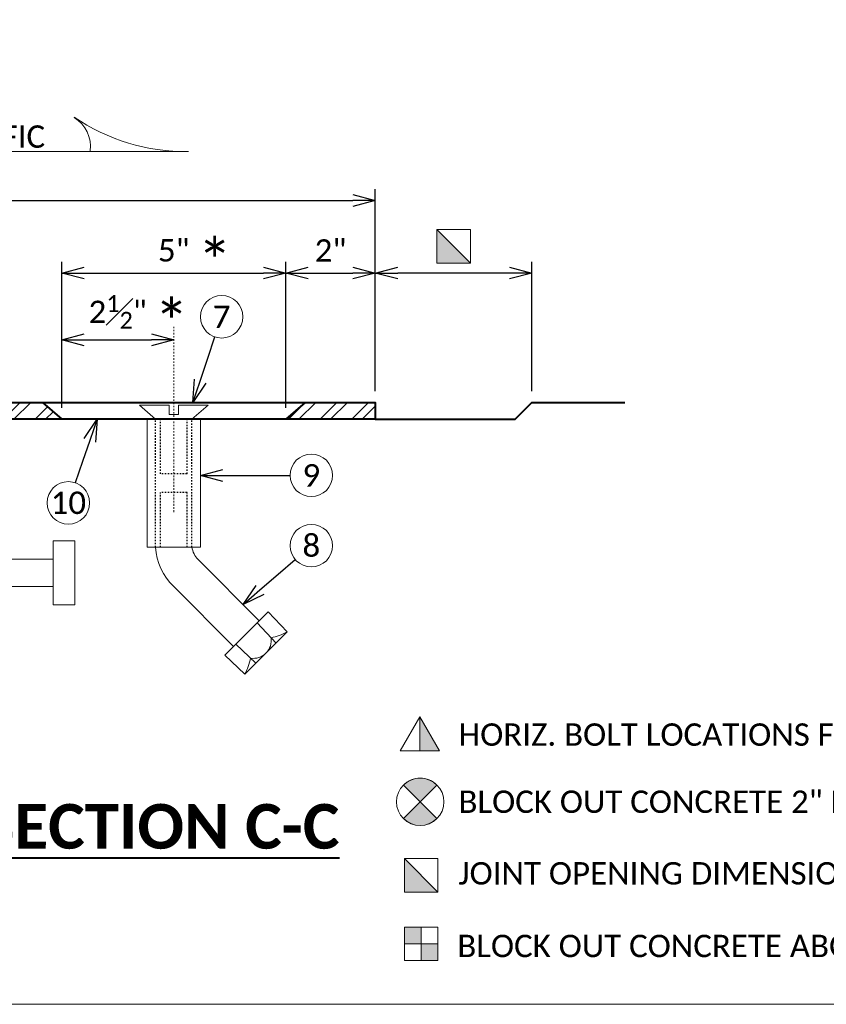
# Model space of a CAD drawing. Header units: metres. Extents: x -138 to 797, y -50 to 519.
# Tile 210 of 256: x 103 to 157, y 267 to 333. Entities that reach past the tile are written whole.
import ezdxf
from ezdxf import colors
from ezdxf.entities.mleader import LeaderData, LeaderLine
from ezdxf.enums import TextEntityAlignment as Align
from ezdxf.math import Vec2, Vec3

# ---------------------------------------------------------------- set-up
doc = ezdxf.new("R2010")
doc.units = ezdxf.units.M
doc.header["$MEASUREMENT"] = 0
doc.linetypes.add('Wisdot2', pattern=[0.125, 0.0625, -0.0625])
doc.linetypes.add('Wisdot4', pattern=[0.28125, 0.125, -0.0625, 0.03125, -0.0625])
for name, color, linetype, lineweight in [('B_ANNO_DIM', 7, 'Continuous', 18), ('B_ANNO_SYMB', 7, 'Continuous', 18), ('B_ANNO_TEXT', 7, 'Continuous', 18), ('B_ANNO_TEXT_TITLE', 7, 'Continuous', 40), ('B_CNTR', 1, 'Wisdot4', 18), ('B_DETAIL', 7, 'Continuous', 18), ('B_DETAIL_HIDDEN', 7, 'Wisdot2', 25), ('B_DETAIL_OBJ', 7, 'Continuous', 40), ('B_STEEL', 92, 'Continuous', 18)]:
    doc.layers.add(name, color=color, linetype=linetype, lineweight=lineweight)
doc.layers.add('B_ANNO_NOPLOT', color=47, linetype='Continuous', lineweight=18, plot=False)
doc.styles.add('Annotative', font='calibri.ttf', dxfattribs={"height": 0.0625})
doc.styles.get("Standard").update_dxf_attribs({"font": 'calibri.ttf'})
doc.styles.add('Title', font='calibrib.ttf', dxfattribs={"height": 0.125})
doc.dimstyles.new('Annotative', dxfattribs={"dimscale": 0, "dimtxt": 0.0625, "dimasz": 0.0625, "dimexe": 0.03125, "dimexo": 0.03125, "dimgap": 0.03125, "dimtad": 1, "dimdec": 3, "dimzin": 3, "dimdsep": 46, "dimlunit": 4, "dimtxsty": 'Standard', "dimblk": 'OPEN30', "dimcen": 0.03125, "dimaunit": 1, "dimadec": 0, "dimazin": 3, "dimtfac": 0.75, "dimtdec": 3, "dimtofl": 0, "dimtmove": 0, "dimatfit": 3, "dimldrblk": 'OPEN30', "dimfxl": 1, "dimtfill": 1, "dimfrac": 1, "dimtolj": 1, "dimtzin": 0, "dimarcsym": 0})

# ---------------------------------------------------------------- blocks, each defined once
blk = doc.blocks.new('square half solid')
at = {"layer": 'B_ANNO_SYMB'}
blk.add_hatch(color=256, dxfattribs=at).paths.add_polyline_path([(-1.125, 1.125), (1.125, -1.125), (-1.125, -1.125)])
at = {"layer": 'B_ANNO_SYMB', "flags": 128}
for points in [[(-1.125, -1.125), (1.125, -1.125), (1.125, 1.125), (-1.125, 1.125), (-1.125, -1.125)], [(-1.125, 1.125), (1.125, -1.125), (-1.125, -1.125), (-1.125, 1.125)]]:
    blk.add_lwpolyline(points, dxfattribs=at)
blk = doc.blocks.new('circle half diag solid')
at = {"layer": 'B_ANNO_SYMB'}
h = blk.add_hatch(color=256, dxfattribs=at)
h.dxf.hatch_style = 1
h.paths.add_polyline_path([(1.123, 1.123), (1.123, 1.124, 0.414216), (-1.123, 1.124), (-1.123, 1.123), (0, 0)])
h.paths.add_polyline_path([(0, 0), (-1.122, -1.122, 0.413943), (1.122, -1.122)])
for p, q in [((-1.123, 1.123), (1.123, -1.123)), ((1.123, 1.123), (-1.123, -1.123))]:
    blk.add_line(p, q, dxfattribs=at)
at = {"layer": 'B_ANNO_SYMB', "flags": 128}
for points in [[(0, 0), (1.123, 1.123), (1.123, 1.124, 0.414216), (-1.123, 1.124), (-1.123, 1.123), (0, 0)], [(1.123, -1.123), (0, 0), (-1.123, -1.123), (-1.123, -1.122, 0.414211), (1.123, -1.123)]]:
    blk.add_lwpolyline(points, format="xyb", dxfattribs=at)
at = {"layer": 'B_ANNO_SYMB'}
blk.add_circle((0, 0.001), 1.588, dxfattribs=at)
blk = doc.blocks.new('triangle half solid')
at = {"layer": 'B_ANNO_SYMB'}
blk.add_hatch(color=256, dxfattribs=at).paths.add_polyline_path([(0, 1.15), (1.314, -1.12), (0, -1.12)])
at = {"layer": 'B_ANNO_SYMB', "flags": 128}
for points in [[(1.314, -1.12), (-1.314, -1.12), (0, 1.15), (1.314, -1.12)], [(0, 1.15), (1.314, -1.12), (0, -1.12), (0, 1.15)]]:
    blk.add_lwpolyline(points, dxfattribs=at)
blk = doc.blocks.new('INS_JTSS_ATGRSDWK+SF_BASE')
at = {"layer": 'B_ANNO_NOPLOT', "flags": 128}
blk.add_lwpolyline([(0, 0), (0, 252), (323.9277, 252), (323.9277, 238.8552), (378, 238.8552), (378, 40.4996), (316.5708, 40.4996), (316.5708, 0)], close=True, dxfattribs=at)
at = {"color": 120, "linetype": 'Continuous', "lineweight": 18}
blk.add_blockref('triangle half solid', (242.7019, 18.1101), dxfattribs=at)
for name, p in [('circle half diag solid', (242.731, 13.5715)), ('square half solid', (242.796, 8.6418))]:
    blk.add_blockref(name, p)
at = {"layer": 'B_ANNO_DIM', "lineweight": 30}
blk.add_attdef('DIM7', text='', height=1.5, rotation=90, dxfattribs=at).set_placement((10.2845, -92.1878), align=Align.MIDDLE_CENTER)
for tag, p in [('BAR1', (10.7294, -248.1165)), ('BAR3', (129.0984, -257.5272))]:
    blk.add_attdef(tag, text='', height=1.5, dxfattribs=at).set_placement(p, align=Align.TOP_LEFT)
at = {"layer": 'B_ANNO_DIM', "style": 'Annotative'}
for tag, p in [('BAR2', (96.1024, -274.8563)), ('BAR4', (122.9444, -296.1127))]:
    blk.add_attdef(tag, text='', height=1.5, dxfattribs=at).set_placement(p, align=Align.TOP_LEFT)
at = {"layer": 'B_ANNO_TEXT', "insert": (245.294, 18.8312), "char_height": 1.5, "width": 114.451269, "attachment_point": 1, "line_spacing_factor": 0.9, "style": 'Annotative'}
blk.add_mtext('HORIZ. BOLT LOCATIONS FOR   12  SAME AS FOR SECTION B-B.\\P\\PBLOCK OUT CONCRETE 2" EACH SIDE OF JOINT OPENING.\\P\\P{\\A1;JOINT OPENING DIMENSION ALONG SKEW PLUS \\H0.7x;\\S1#2;\\H1.42857x;".}', dxfattribs=at)
at = {"layer": 'B_ANNO_TEXT', "style": 'Annotative'}
for tag, p in [('SS', (321.0554, -84.683)), ('BID#', (275.9705, -312.1489))]:
    blk.add_attdef(tag, p, '', height=1.5, dxfattribs=at)
blk = doc.blocks.new('*U1773')
at = {"layer": 'B_ANNO_NOPLOT', "flags": 128}
blk.add_lwpolyline([(0, 0), (0, 252), (323.9277, 252), (323.9277, 238.8552), (378, 238.8552), (378, 40.4996), (316.5708, 40.4996), (316.5708, 0)], close=True, dxfattribs=at)
blk = doc.blocks.new('_Open30')
at = {"color": 0, "linetype": 'ByBlock', "lineweight": -2}
for p, q in [((-1, 0.268), (0, 0)), ((0, 0), (-1, -0.268)), ((0, 0), (-1, 0))]:
    blk.add_line(p, q, dxfattribs=at)
blk = doc.blocks.new('*D3020')
at = {"layer": 'B_ANNO_DIM', "color": 0, "lineweight": -2, "transparency": 16777216}
for p, q in [((173.261, 41.099), (173.261, 54.638)), ((239.722, 41.099), (239.722, 54.638)), ((174.761, 53.888), (238.222, 53.888))]:
    blk.add_line(p, q, dxfattribs=at)
at = {"layer": 'Defpoints', "color": 0, "transparency": 16777216}
for p in [(239.722, 53.888), (173.261, 40.349), (239.722, 40.349)]:
    blk.add_point(p, dxfattribs=at)
at = {"layer": 'B_ANNO_DIM', "color": 0, "lineweight": -2, "transparency": 16777216, "xscale": 1.5, "yscale": 1.5, "zscale": 1.5, "rotation": 180}
blk.add_blockref('_Open30', (173.261, 53.888), dxfattribs=at)
at = {"layer": 'B_ANNO_DIM', "color": 0, "lineweight": -2, "transparency": 16777216, "xscale": 1.5, "yscale": 1.5, "zscale": 1.5}
blk.add_blockref('_Open30', (239.722, 53.888), dxfattribs=at)
at = {"layer": 'B_ANNO_DIM', "color": 0, "transparency": 16777216, "insert": (206.491, 55.406), "char_height": 1.5, "attachment_point": 5, "bg_fill": 3, "box_fill_scale": 1.25, "bg_fill_color": 256, "bg_fill_true_color": 13158600, "bg_fill_transparency": 0}
blk.add_mtext('\\A1;2\'-0"', dxfattribs=at)
blk = doc.blocks.new('*D2978')
at = {"layer": 'B_ANNO_DIM', "color": 0, "lineweight": -2, "transparency": 16777216}
for p, q in [((250.216, 41.099), (250.216, 49.772)), ((248.716, 49.022), (241.222, 49.022))]:
    blk.add_line(p, q, dxfattribs=at)
at = {"layer": 'Defpoints', "color": 0, "transparency": 16777216}
for p in [(239.722, 49.022), (239.722, 49.022), (250.216, 40.349)]:
    blk.add_point(p, dxfattribs=at)
at = {"layer": 'B_ANNO_DIM', "color": 0, "lineweight": -2, "transparency": 16777216, "xscale": 1.5, "yscale": 1.5, "zscale": 1.5, "rotation": 180}
blk.add_blockref('_Open30', (239.722, 49.022), dxfattribs=at)
at = {"layer": 'B_ANNO_DIM', "color": 0, "lineweight": -2, "transparency": 16777216, "xscale": 1.5, "yscale": 1.5, "zscale": 1.5}
blk.add_blockref('_Open30', (250.216, 49.022), dxfattribs=at)
blk = doc.blocks.new('*D3079')
at = {"layer": 'B_ANNO_DIM', "color": 0, "lineweight": -2, "transparency": 16777216}
for p, q in [((218.715, 39.974), (218.715, 49.772)), ((233.729, 39.974), (233.729, 49.772)), ((220.215, 49.022), (232.229, 49.022))]:
    blk.add_line(p, q, dxfattribs=at)
at = {"layer": 'Defpoints', "color": 0, "transparency": 16777216}
for p in [(233.729, 49.022), (218.715, 39.224), (233.729, 39.224)]:
    blk.add_point(p, dxfattribs=at)
at = {"layer": 'B_ANNO_DIM', "color": 0, "lineweight": -2, "transparency": 16777216, "xscale": 1.5, "yscale": 1.5, "zscale": 1.5, "rotation": 180}
blk.add_blockref('_Open30', (218.715, 49.022), dxfattribs=at)
at = {"layer": 'B_ANNO_DIM', "color": 0, "lineweight": -2, "transparency": 16777216, "xscale": 1.5, "yscale": 1.5, "zscale": 1.5}
blk.add_blockref('_Open30', (233.729, 49.022), dxfattribs=at)
at = {"layer": 'B_ANNO_DIM', "color": 0, "transparency": 16777216, "insert": (226.222, 50.533), "char_height": 1.5, "attachment_point": 5, "bg_fill": 3, "box_fill_scale": 1.25, "bg_fill_color": 256, "bg_fill_true_color": 13158600, "bg_fill_transparency": 0}
blk.add_mtext('\\A1;5"', dxfattribs=at)
blk = doc.blocks.new('*D2980')
at = {"layer": 'B_ANNO_DIM', "color": 0, "lineweight": -2, "transparency": 16777216}
blk.add_line((235.229, 49.022), (238.222, 49.022), dxfattribs=at)
at = {"layer": 'Defpoints', "color": 0, "transparency": 16777216}
for p in [(233.729, 49.022), (239.722, 49.022), (239.722, 49.022)]:
    blk.add_point(p, dxfattribs=at)
at = {"layer": 'B_ANNO_DIM', "color": 0, "lineweight": -2, "transparency": 16777216, "xscale": 1.5, "yscale": 1.5, "zscale": 1.5, "rotation": 180}
blk.add_blockref('_Open30', (233.729, 49.022), dxfattribs=at)
at = {"layer": 'B_ANNO_DIM', "color": 0, "lineweight": -2, "transparency": 16777216, "xscale": 1.5, "yscale": 1.5, "zscale": 1.5}
blk.add_blockref('_Open30', (239.722, 49.022), dxfattribs=at)
at = {"layer": 'B_ANNO_DIM', "color": 0, "transparency": 16777216, "insert": (236.725, 50.53), "char_height": 1.5, "attachment_point": 5, "bg_fill": 3, "box_fill_scale": 1.25, "bg_fill_color": 256, "bg_fill_true_color": 13158600, "bg_fill_transparency": 0}
blk.add_mtext('\\A1;2"', dxfattribs=at)
blk = doc.blocks.new('*D3054')
at = {"layer": 'B_ANNO_DIM', "color": 0, "lineweight": -2, "transparency": 16777216}
blk.add_line((220.215, 44.534), (224.722, 44.534), dxfattribs=at)
at = {"layer": 'Defpoints', "color": 0, "transparency": 16777216}
for p in [(218.715, 44.534), (226.222, 44.534), (226.222, 44.534)]:
    blk.add_point(p, dxfattribs=at)
at = {"layer": 'B_ANNO_DIM', "color": 0, "lineweight": -2, "transparency": 16777216, "xscale": 1.5, "yscale": 1.5, "zscale": 1.5, "rotation": 180}
blk.add_blockref('_Open30', (218.715, 44.534), dxfattribs=at)
at = {"layer": 'B_ANNO_DIM', "color": 0, "lineweight": -2, "transparency": 16777216, "xscale": 1.5, "yscale": 1.5, "zscale": 1.5}
blk.add_blockref('_Open30', (226.222, 44.534), dxfattribs=at)
at = {"layer": 'B_ANNO_DIM', "color": 0, "transparency": 16777216, "insert": (222.468, 46.416), "char_height": 1.5, "attachment_point": 5, "bg_fill": 3, "box_fill_scale": 1.25, "bg_fill_color": 256, "bg_fill_true_color": 13158600, "bg_fill_transparency": 0}
blk.add_mtext('\\A1;2{\\H0.75x;\\S1#2;}"', dxfattribs=at)
blk = doc.blocks.new('square half dia solid')
at = {"layer": 'B_ANNO_SYMB'}
for points in [[(-1.125, 1.125), (0, 1.125), (0, 0), (-1.125, 0)], [(0, 0), (1.125, 0), (1.125, -1.125), (0, -1.125)]]:
    blk.add_hatch(color=256, dxfattribs=at).paths.add_polyline_path(points)
for p, q in [((0, 1.125), (0, -1.125)), ((-1.125, 0), (1.125, 0))]:
    blk.add_line(p, q, dxfattribs=at)
at = {"layer": 'B_ANNO_SYMB', "flags": 128}
for points in [[(-1.125, 1.125), (1.125, 1.125), (1.125, -1.125), (-1.125, -1.125), (-1.125, 1.125)], [(-1.125, 1.125), (0, 1.125), (0, 0), (-1.125, 0), (-1.125, 1.125)], [(0, 0), (1.125, 0), (1.125, -1.125), (0, -1.125), (0, 0)]]:
    blk.add_lwpolyline(points, dxfattribs=at)
blk = doc.blocks.new('*U2946')
at = {"layer": 'B_STEEL'}
h = blk.add_hatch(dxfattribs=at)
h.set_pattern_fill('ANSI32', color=256, scale=4)
h.set_pattern_definition([(45, (154.0961, -318.5246), (-1.06066, 1.06066), []), (45, (154.8032, -318.5246), (-1.06066, 1.06066), [])])
h.paths.add_polyline_path([(191.1525, 40.3488), (181.7149, 40.3488), (180.4215, 39.2238), (191.1525, 39.2238)])
h.paths.add_polyline_path([(197.0085, 40.3488), (191.1525, 40.3488), (191.1525, 39.2238), (197.0085, 39.2238)])
h.paths.add_polyline_path([(217.4287, 40.3488), (197.0085, 40.3488), (197.0085, 39.2238), (218.7149, 39.2238)])
h.paths.add_polyline_path([(239.7217, 40.3488), (235.0177, 40.3488), (233.7286, 39.2238), (239.7217, 39.2238)])
h.paths.add_polyline_path([(176.6922, 40.3488), (173.2605, 40.3488), (173.2605, 39.2238), (177.9855, 39.2238)])
at = {"layer": 'B_ANNO_DIM'}
blk.add_line((227.2083, 57.1622), (192.5809, 57.1622), dxfattribs=at)
for centre, radius, start, end in [((227.0244, 70.4501), 13.2866, 235.718964, 270.641072), ((218.3728, 57.5044), 2.2699, 352.443086, 58.595939)]:
    blk.add_arc(centre, radius, start, end, dxfattribs=at)
at = {"layer": 'B_ANNO_NOPLOT', "flags": 128}
blk.add_lwpolyline([(0, 0), (0, 252), (323.9277, 252), (323.9277, 238.8552), (378, 238.8552), (378, 40.4996), (316.5708, 40.4996), (316.5708, 0)], close=True, dxfattribs=at)
at = {"layer": 'B_ANNO_SYMB'}
for centre in [(235.438, 35.4569), (219.1629, 33.6112), (235.438, 30.7435)]:
    blk.add_circle(centre, 1.4255, dxfattribs=at)
at = {"layer": 'B_DETAIL'}
for p, q in [((227.8546, 29.8094), (231.9484, 25.7096)), ((208.2437, 28.0002), (218.1417, 28.0002)), ((226.2256, 28.0053), (230.2306, 23.9943)), ((232.5443, 26.3046), (229.6346, 23.3992)), ((232.5443, 26.3046), (233.8196, 24.9587)), ((231.8018, 25.5633), (233.0771, 24.2173)), ((233.8196, 24.9587), (230.9786, 22.122)), ((230.3771, 24.1406), (231.7211, 22.8634)), ((229.6346, 23.3992), (230.9786, 22.122))]:
    blk.add_line(p, q, dxfattribs=at)
at = {"layer": 'B_DETAIL', "flags": 128}
for points in [[(225.0037, 39.2238), (223.9207, 40.1658), (225.9097, 40.1658), (225.9097, 39.5358), (226.5367, 39.5358), (226.5367, 40.1658), (228.5227, 40.1658), (227.4397, 39.2238)], [(224.4367, 39.2238), (224.4367, 30.6408), (228.0067, 30.6408), (228.0067, 39.2238)], [(208.2437, 29.8371), (218.1417, 29.8371)]]:
    blk.add_lwpolyline(points, dxfattribs=at)
blk.add_lwpolyline([(218.1417, 26.7725), (219.602, 26.7725), (219.602, 31.0648), (218.1417, 31.0648)], close=True, dxfattribs=at)
at = {"layer": 'B_DETAIL'}
for centre, radius, start, end in [((228.9204, 30.8557), 3.9226, 183.139887, 226.605967), ((228.9108, 30.8557), 1.4866, 188.309803, 224.729417), ((231.5509, 24.3899), 1.2008, 260.979141, 8.917809)]:
    blk.add_arc(centre, radius, start, end, dxfattribs=at)
at = {"layer": 'B_DETAIL', "extrusion": (0, 0, -1)}
blk.add_ellipse((232.3432, 28.079), major_axis=(-2.6211, -2.6179), ratio=0.924121, start_param=5.0310194, end_param=5.3471517, dxfattribs=at)
at = {"layer": 'B_DETAIL'}
blk.add_ellipse((227.8605, 23.603), major_axis=(2.6218, 2.6172), ratio=0.924121, start_param=5.0310194, end_param=5.3471517, dxfattribs=at)
at = {"layer": 'B_DETAIL_HIDDEN', "ltscale": 0.5}
for p, q in [((225.0037, 30.6408), (225.0037, 39.2238)), ((225.3247, 35.5548), (225.3247, 39.2238)), ((227.1187, 35.5548), (227.1187, 39.2238)), ((227.4397, 30.6408), (227.4397, 39.2238)), ((227.1187, 35.5548), (225.3247, 35.5548)), ((225.3247, 30.6408), (225.3247, 34.3098)), ((227.1187, 34.3098), (225.3247, 34.3098)), ((227.1187, 30.6408), (227.1187, 34.3098))]:
    blk.add_line(p, q, dxfattribs=at)
at = {"layer": 'B_DETAIL_OBJ'}
for p, q in [((217.4287, 40.3488), (218.7149, 39.2238)), ((235.0177, 40.3488), (233.7286, 39.2238))]:
    blk.add_line(p, q, dxfattribs=at)
at = {"layer": 'B_DETAIL_OBJ', "flags": 128}
for points in [[(173.2605, 40.3488), (239.7217, 40.3488), (239.7217, 39.2238), (173.2605, 39.2238), (173.2605, 40.3488)], [(239.7217, 39.2238), (249.0907, 39.2238), (250.2157, 40.3488), (256.4347, 40.3488)]]:
    blk.add_lwpolyline(points, dxfattribs=at)
for name, p in [('square half solid', (244.9687, 50.8111)), ('square half dia solid', (242.7961, 4.0519))]:
    blk.add_blockref(name, p)
at = {"layer": 'B_ANNO_DIM', "insert": (195.7091, 57.4015), "char_height": 1.5, "attachment_point": 7, "line_spacing_factor": 0.8, "style": 'Annotative'}
blk.add_mtext('{\\C256;DIRECTION OF TRAFFIC}', dxfattribs=at)
at = {"layer": 'B_ANNO_TEXT', "char_height": 1.5, "width": 3.563823, "attachment_point": 5, "style": 'Annotative'}
for s, insert in [('9', (235.438, 35.4569)), ('10', (219.1629, 33.6112)), ('8', (235.438, 30.7435))]:
    blk.add_mtext(s, dxfattribs=dict(at, insert=insert))
at = {"layer": 'B_ANNO_TEXT', "insert": (245.2159, 4.6618, 1.6845), "char_height": 1.5, "width": 109.373303, "attachment_point": 1, "line_spacing_factor": 0.9, "style": 'Annotative'}
blk.add_mtext('\\A1;BLOCK OUT CONCRETE ABOVE AND AT END OF EXTRUSIONS.', dxfattribs=at)
at = {"layer": 'B_ANNO_TEXT', "style": 'Annotative'}
blk.add_attdef('DIM4', text='', height=1.5, dxfattribs=at).set_placement((77.0824, 152.5336), align=Align.MIDDLE_CENTER)
at = {"layer": 'B_ANNO_TEXT_TITLE', "insert": (213.3685, 13.4289, -1.6845), "char_height": 3, "attachment_point": 1, "line_spacing_factor": 0.8, "style": 'Title'}
blk.add_mtext('\\pxqc;{\\LSECTION C-C}', dxfattribs=at)
at = {"layer": 'B_ANNO_DIM'}
ml = blk.add_multileader_mtext('Standard', dxfattribs=at)
ml.set_content('', color=256)
ml.set_leader_properties()
ml.set_arrow_properties(name='OPEN30')
ml.build(insert=Vec2(0, 0))
ml.multileader.update_dxf_attribs({"text_right_attachment_type": 3, "dogleg_length": 0.0625, "arrow_head_size": 1.5, "scale": 24})
ctx = ml.context
ctx.base_point, ctx.scale, ctx.char_height, ctx.arrow_head_size, ctx.landing_gap_size, ctx.plane_origin, ctx.plane_x_axis, ctx.plane_y_axis = Vec3(235.5125, 35.4569), 24, 1.5, 1.5, 0.75, Vec3(229.0346, 35.4569), Vec3(-1, 0), Vec3(0, -1)
ctx.right_attachment = 3
notes = []
notes.append((ctx, [(0, (1, 1, 0), (232.5125, 35.4569), (1, 0), 1.5, [(0, [(228.0067, 35.4569), (232.5125, 35.4569), (232.5125, 35.4569)], 0, [])])]))
ctx.mtext.insert, ctx.mtext.text_direction, ctx.mtext.rotation, ctx.mtext.flow_direction = Vec3(234.7625, 34.7069), Vec3(-1, 0), 3.1415927, 5
ml = blk.add_multileader_mtext('Standard', dxfattribs=at)
ml.set_content('', color=256)
ml.set_leader_properties()
ml.set_arrow_properties(name='OPEN30')
ml.build(insert=Vec2(0, 0))
ml.multileader.update_dxf_attribs({"text_right_attachment_type": 3, "dogleg_length": 0.0625, "arrow_head_size": 1.5, "scale": 24})
ctx = ml.context
ctx.base_point, ctx.scale, ctx.char_height, ctx.arrow_head_size, ctx.landing_gap_size, ctx.plane_origin, ctx.plane_x_axis, ctx.plane_y_axis = Vec3(235.4944, 30.7922), 24, 1.5, 1.5, 0.75, Vec3(230.5906, 26.5594), Vec3(-0.7570016, -0.6534131), Vec3(0.6534131, -0.7570016)
ctx.right_attachment = 3
notes.append((ctx, [(0, (1, 1, 0), (233.2234, 28.8319), (0.7570016, 0.6534131), 1.5, [(0, [(230.8641, 26.7955), (233.2234, 28.8319), (233.2234, 28.8319)], 0, [])])]))
ctx.mtext.insert, ctx.mtext.text_direction, ctx.mtext.rotation, ctx.mtext.flow_direction = Vec3(235.4167, 29.7343), Vec3(-0.7570016, -0.6534131), 3.853677, 5
for ctx, leaders in notes:
    for number, flags, end, landing, length, lines in leaders:
        leader = LeaderData()
        leader.index, (leader.has_last_leader_line, leader.has_dogleg_vector, leader.attachment_direction) = number, flags
        leader.last_leader_point, leader.dogleg_vector, leader.dogleg_length = Vec3(end), Vec3(landing), length
        for number, points, colour, breaks in lines:
            line = LeaderLine()
            line.index, line.vertices, line.color, line.breaks = number, Vec3.list(points), colors.encode_raw_color(colour), breaks
            leader.lines.append(line)
        ctx.leaders.append(leader)
dim = blk.add_linear_dim(base=(239.7217, 53.8876), p1=(173.2605, 40.3488), p2=(239.7217, 40.3488), dimstyle='Annotative', override={"dimlfac": 0.361}, dxfattribs=at)
dim.commit()
dim.dimension.update_dxf_attribs({"geometry": '*D3020', "text_midpoint": (206.4911, 55.4061)})
dim = blk.add_linear_dim(base=(233.7286, 49.0222), p1=(218.7149, 39.2238), p2=(233.7286, 39.2238), dimstyle='Annotative', override={"dimlfac": 0.33}, dxfattribs=at)
dim.commit()
dim.dimension.update_dxf_attribs({"geometry": '*D3079', "text_midpoint": (226.2217, 49.0222), "dimtype": 160})
dim = blk.add_linear_dim(base=(239.7217, 49.0222), p1=(250.2157, 40.3488), p2=(239.7217, 49.0222), text=' ', dimstyle='Annotative', dxfattribs=at)
dim.commit()
dim.dimension.update_dxf_attribs({"geometry": '*D2978', "text_midpoint": (244.9687, 49.0222)})
at = {"layer": 'B_ANNO_SYMB'}
blk.add_circle((229.432, 46.09), 1.4255, dxfattribs=at)
at = {"layer": 'B_CNTR'}
blk.add_line((226.2217, 32.9967), (226.2217, 45.4095), dxfattribs=at)
at = {"layer": 'B_ANNO_TEXT', "insert": (227.802, 51.208, 3.369), "char_height": 3, "width": 218.746606, "attachment_point": 1, "line_spacing_factor": 0.9, "style": 'Annotative'}
blk.add_mtext('\\A1;*', dxfattribs=at)
at = {"layer": 'B_ANNO_TEXT', "insert": (229.432, 46.09), "char_height": 1.5, "width": 3.563823, "attachment_point": 5, "style": 'Annotative'}
blk.add_mtext('7', dxfattribs=at)
at = {"layer": 'B_ANNO_DIM'}
dim = blk.add_linear_dim(base=(239.7217, 49.0222), p1=(233.7286, 49.0222), p2=(239.7217, 49.0222), dimstyle='Annotative', override={"dimlfac": 0.34}, dxfattribs=at)
dim.commit()
dim.dimension.update_dxf_attribs({"geometry": '*D2980', "text_midpoint": (236.7252, 49.0222), "dimtype": 160})
ml = blk.add_multileader_mtext('Standard', dxfattribs=at)
ml.set_content('', color=256)
ml.set_leader_properties()
ml.set_arrow_properties(name='OPEN30')
ml.build(insert=Vec2(0, 0))
ml.multileader.update_dxf_attribs({"text_right_attachment_type": 3, "dogleg_length": 0.0625, "arrow_head_size": 1.5, "scale": 24})
ctx = ml.context
ctx.base_point, ctx.scale, ctx.char_height, ctx.arrow_head_size, ctx.landing_gap_size, ctx.plane_origin, ctx.plane_x_axis, ctx.plane_y_axis = Vec3(229.4556, 46.1606), 24, 1.5, 1.5, 0.75, Vec3(227.3985, 40.0181), Vec3(-0.3175593, -0.9482384), Vec3(0.9482384, -0.3175593)
ctx.right_attachment = 3
notes = []
notes.append((ctx, [(0, (1, 1, 0), (228.503, 43.3159), (0.3175593, 0.9482384), 1.5, [(0, [(227.5093, 40.3488), (228.503, 43.3159), (228.503, 43.3159)], 0, [])])]))
ctx.mtext.insert, ctx.mtext.text_direction, ctx.mtext.rotation, ctx.mtext.flow_direction = Vec3(229.9286, 45.2113), Vec3(-0.3175593, -0.9482384), 4.3892346, 5
ml = blk.add_multileader_mtext('Standard', dxfattribs=at)
ml.set_content('', color=256)
ml.set_leader_properties()
ml.set_arrow_properties(name='OPEN30')
ml.build(insert=Vec2(0, 0))
ml.multileader.update_dxf_attribs({"text_right_attachment_type": 3, "dogleg_length": 0.0625, "arrow_head_size": 1.5, "scale": 24})
ctx = ml.context
ctx.base_point, ctx.scale, ctx.char_height, ctx.arrow_head_size, ctx.landing_gap_size, ctx.plane_origin, ctx.plane_x_axis, ctx.plane_y_axis = Vec3(219.1389, 33.5407), 24, 1.5, 1.5, 0.75, Vec3(221.2335, 39.6706), Vec3(0.323355, 0.9462777), Vec3(-0.9462777, 0.323355)
ctx.right_attachment = 3
notes.append((ctx, [(0, (1, 1, 0), (220.1089, 36.3796), (-0.323355, -0.9462777), 1.5, [(0, [(221.0809, 39.2238), (220.1089, 36.3796), (220.1089, 36.3796)], 0, [])])]))
ctx.mtext.insert, ctx.mtext.text_direction, ctx.mtext.rotation, ctx.mtext.flow_direction = Vec3(218.6717, 34.493), Vec3(0.323355, 0.9462777), 1.2415235, 5
for ctx, leaders in notes:
    for number, flags, end, landing, length, lines in leaders:
        leader = LeaderData()
        leader.index, (leader.has_last_leader_line, leader.has_dogleg_vector, leader.attachment_direction) = number, flags
        leader.last_leader_point, leader.dogleg_vector, leader.dogleg_length = Vec3(end), Vec3(landing), length
        for number, points, colour, breaks in lines:
            line = LeaderLine()
            line.index, line.vertices, line.color, line.breaks = number, Vec3.list(points), colors.encode_raw_color(colour), breaks
            leader.lines.append(line)
        ctx.leaders.append(leader)
dim = blk.add_linear_dim(base=(226.2217, 44.5342), p1=(218.7149, 44.5342), p2=(226.2217, 44.5342), dimstyle='Annotative', override={"dimlfac": 0.34}, dxfattribs=at)
dim.commit()
dim.dimension.update_dxf_attribs({"geometry": '*D3054', "text_midpoint": (222.4683, 46.4161)})
at = {"layer": 'B_ANNO_TEXT', "insert": (224.9093, 47.1348, 3.369), "char_height": 3, "width": 218.746606, "attachment_point": 1, "line_spacing_factor": 0.9, "style": 'Annotative'}
blk.add_mtext('\\A1;*', dxfattribs=at)

msp = doc.modelspace()

# ---------------------------------------------------------------- block references
msp.add_blockref('INS_JTSS_ATGRSDWK+SF_BASE', (-112.829, 266.839))

# ---------------------------------------------------------------- next in the draw order: block references
msp.add_blockref('*U1773', (-112.829, 266.839))

# ---------------------------------------------------------------- next in the draw order: block references
msp.add_blockref('*U2946', (-112.829, 266.839))

doc.saveas('drawing.dxf')
